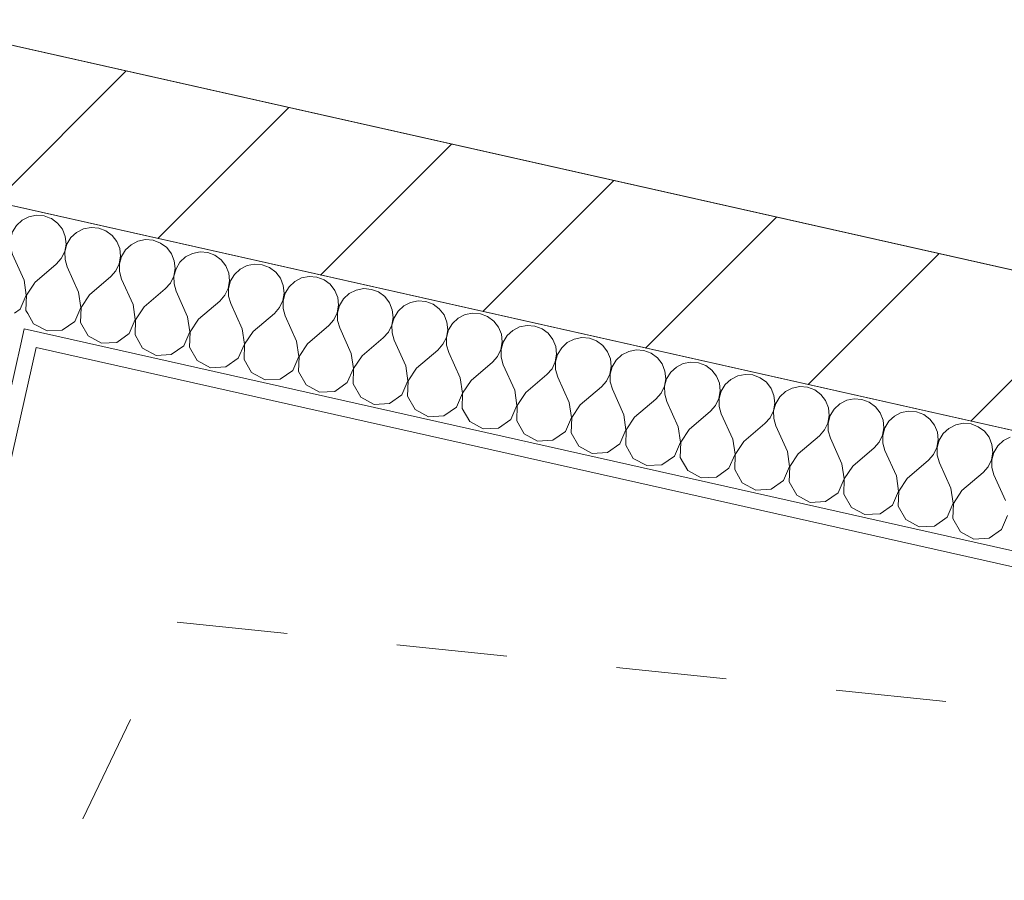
# Model space of a CAD drawing. Header units: millimetres. Extents: x -7218036 to -6934485, y 6013857 to 6210136.
# Tile 34 of 214: x -7182226 to -7180967, y 6150663 to 6151764. Entities that reach past the tile are written whole.
import ezdxf

# ---------------------------------------------------------------- set-up
doc = ezdxf.new("R2010")
doc.units = ezdxf.units.MM
doc.header["$MEASUREMENT"] = 0
doc.linetypes.add('короткая штриховая', pattern=[282.222222, 141.111111, -141.111111])
for name, color, linetype in [('S - автостоянка.АР', 7, 'Continuous'), ('АР-Стены_внешние_.АР', 7, 'Continuous'), ('АР-Чертеж-Оси_Осевые размеры.АР', 7, 'Continuous'), ('АР-Чертеж-Размеры.АР', 7, 'Continuous')]:
    doc.layers.add(name, color=color, linetype=linetype)
for name, color, linetype, lineweight in [('АР-вертикальная связь - Лифт.АР_Ном._пера__120', 7, 'Continuous', 0), ('АР-Стены_внешние_.АР_Ном._пера__1', 7, 'Continuous', 30), ('АР-Чертеж-Оси_Осевые размеры.АР_Ном._пера__1', 7, 'Continuous', 0), ('АР-Чертеж-Размеры.АР_Ном._пера__1', 7, 'Continuous', 0)]:
    doc.layers.add(name, color=color, linetype=linetype, lineweight=lineweight)
doc.styles.add('РЎР“Р•РќР•Р\xa0Р\x98Р\xa0_РЎРўР\x98Р›Р¬_1', font='GOTHIC.TTF')
doc.styles.add('РЎР“Р•РќР•Р\xa0Р\x98Р\xa0_РЎРўР\x98Р›Р¬_4', font='GOST_Common.ttf')
doc.dimstyles.new('СГЕНЕРИР_СТИЛЬ__1', dxfattribs={"dimtxt": 400, "dimasz": 332.5, "dimexe": 0.18, "dimexo": 0.0625, "dimgap": 0, "dimtad": 1, "dimdec": 0, "dimzin": 0, "dimdsep": 46, "dimtxsty": 'РЎР“Р•РќР•Р\xa0Р\x98Р\xa0_РЎРўР\x98Р›Р¬_1', "dimblk": 'ARROWHEAD_6', "dimblk1": 'ARROWHEAD_6', "dimblk2": 'ARROWHEAD_6', "dimcen": 0.09, "dimse1": 1, "dimse2": 1, "dimclrd": 7, "dimclre": 7, "dimclrt": 7, "dimazin": 0, "dimtfac": 1, "dimtdec": 4, "dimtmove": 0, "dimatfit": 3, "dimfxl": 1, "dimtolj": 1, "dimtzin": 0, "dimarcsym": 0})
doc.dimstyles.new('СГЕНЕРИР_СТИЛЬ__13', dxfattribs={"dimtxt": 300, "dimasz": 237.5, "dimexe": 0.18, "dimexo": 300000, "dimgap": 0, "dimtad": 1, "dimdec": 0, "dimzin": 0, "dimdsep": 46, "dimtxsty": 'РЎР“Р•РќР•Р\xa0Р\x98Р\xa0_РЎРўР\x98Р›Р¬_4', "dimblk": 'ARROWHEAD_6', "dimblk1": 'ARROWHEAD_6', "dimblk2": 'ARROWHEAD_6', "dimcen": 0.09, "dimclrd": 7, "dimclre": 7, "dimclrt": 7, "dimazin": 0, "dimtfac": 1, "dimtdec": 4, "dimtmove": 0, "dimatfit": 3, "dimfxl": 1, "dimtolj": 1, "dimtzin": 0, "dimarcsym": 0})
pattern_1 = [(45, (-6566190.34, 6563027.8), (-111.369318, 111.369318), [0, -105, 0, -157.5]), (110, (-6565840.34, 6563027.8), (148.001588, 53.868173), [0, -77, 0, -133])]

# ---------------------------------------------------------------- blocks, each defined once
blk = doc.blocks.new('Стена_80_6', base_point=(-7179239.7, 6150955.5))
at = {"layer": 'АР-Стены_внешние_.АР', "linetype": 'Continuous', "lineweight": 0, "true_color": 0x000000}
h = blk.add_hatch(dxfattribs=at)
h.set_pattern_fill('БЛОКИ_БЕТОННЫЕ_ЭФФЕКТИВН_7F', color=18, style=0, pattern_type=2)
h.set_pattern_definition([(45, (-6566190.34, 6562677.8), (-127.279217, 127.279217), [])])
h.paths.add_polyline_path([(-7179217.8, 6151053.1), (-7182288.9, 6151742.9), (-7182332.7, 6151547.7), (-7179261.7, 6150858)])
at = {"layer": 'АР-Стены_внешние_.АР_Ном._пера__1', "color": 7, "linetype": 'Continuous', "lineweight": 15, "flags": 128}
for points in [[(-7179217.8, 6151053.1), (-7182288.9, 6151742.9)], [(-7182332.7, 6151547.7), (-7179261.7, 6150858)]]:
    blk.add_lwpolyline(points, dxfattribs=at)
blk = doc.blocks.new('*X502', base_point=(-6566190.3, 6562677.8))
at = {"layer": 'АР-Стены_внешние_.АР_Ном._пера__1', "color": 7, "linetype": 'Continuous', "lineweight": 0}
for p, q in [((-7182324.4, 6151540.8), (-7182330.2, 6151543)), ((-7182316.5, 6151535), (-7182324.4, 6151540.8)), ((-7182310.5, 6151527.2), (-7182316.5, 6151535)), ((-7182306.8, 6151518), (-7182310.5, 6151527.2)), ((-7182292.2, 6151523.1), (-7182299.4, 6151516.4)), ((-7182283.4, 6151527.5), (-7182292.2, 6151523.1)), ((-7182273.8, 6151529.4), (-7182283.4, 6151527.5)), ((-7182264, 6151528.6), (-7182273.8, 6151529.4)), ((-7182254.7, 6151525.2), (-7182264, 6151528.6)), ((-7182246.8, 6151519.3), (-7182254.7, 6151525.2)), ((-7182305.8, 6151508.2), (-7182306.8, 6151518)), ((-7182306.3, 6151505.2), (-7182305.8, 6151508.2)), ((-7182304.6, 6151507.9), (-7182305.6, 6151504.1)), ((-7182299.4, 6151516.4), (-7182304.6, 6151507.9)), ((-7182240.8, 6151511.5), (-7182246.8, 6151519.3)), ((-7182237.1, 6151502.4), (-7182240.8, 6151511.5)), ((-7182213.8, 6151511.9), (-7182222.5, 6151507.4)), ((-7182204.1, 6151513.8), (-7182213.8, 6151511.9)), ((-7182194.3, 6151513), (-7182204.1, 6151513.8)), ((-7182187.9, 6151510.6), (-7182194.3, 6151513)), ((-7182236.1, 6151492.6), (-7182237.1, 6151502.4)), ((-7182229.8, 6151500.7), (-7182234.9, 6151492.3)), ((-7182222.5, 6151507.4), (-7182229.8, 6151500.7)), ((-7182242.1, 6151474), (-7182237.8, 6151482.8)), ((-7182237.8, 6151482.8), (-7182236.1, 6151492.6)), ((-7182234.9, 6151492.3), (-7182237.5, 6151482.8)), ((-7182237.5, 6151482.8), (-7182237.4, 6151472.9)), ((-7182248.6, 6151466.6), (-7182242.1, 6151474)), ((-7182237.4, 6151472.9), (-7182234.7, 6151463.5)), ((-7182270.2, 6151448.2), (-7182248.6, 6151466.6)), ((-7182220, 6151430.9), (-7182234.7, 6151463.5)), ((-7182217.2, 6151411.6), (-7182220, 6151430.9)), ((-7182206.8, 6151426.7), (-7182216.9, 6151411.5)), ((-7182224.9, 6151393.7), (-7182217.2, 6151411.6)), ((-7182216.9, 6151411.5), (-7182217.6, 6151392)), ((-7182232.4, 6151388.5), (-7182224.9, 6151393.7)), ((-7182217.6, 6151392), (-7182215.4, 6151388.3))]:
    blk.add_line(p, q, dxfattribs=at)
blk = doc.blocks.new('*X503', base_point=(-6566190.3, 6562677.8))
at = {"layer": 'АР-Стены_внешние_.АР_Ном._пера__1', "color": 7, "linetype": 'Continuous', "lineweight": 0}
for p, q in [((-7182185, 6151509.5), (-7182187.9, 6151510.6)), ((-7182177.1, 6151503.6), (-7182185, 6151509.5)), ((-7182171.1, 6151495.9), (-7182177.1, 6151503.6)), ((-7182167.4, 6151486.7), (-7182171.1, 6151495.9)), ((-7182144.1, 6151496.2), (-7182152.8, 6151491.8)), ((-7182134.4, 6151498.1), (-7182144.1, 6151496.2)), ((-7182124.6, 6151497.3), (-7182134.4, 6151498.1)), ((-7182115.3, 6151493.8), (-7182124.6, 6151497.3)), ((-7182166.4, 6151476.9), (-7182167.4, 6151486.7)), ((-7182160.1, 6151485.1), (-7182165.2, 6151476.6)), ((-7182152.8, 6151491.8), (-7182160.1, 6151485.1)), ((-7182107.4, 6151488), (-7182115.3, 6151493.8)), ((-7182101.4, 6151480.2), (-7182107.4, 6151488)), ((-7182168.1, 6151467.2), (-7182166.4, 6151476.9)), ((-7182165.2, 6151476.6), (-7182167.8, 6151467.1)), ((-7182097.7, 6151471.1), (-7182101.4, 6151480.2)), ((-7182096.7, 6151461.3), (-7182097.7, 6151471.1)), ((-7182083.1, 6151476.1), (-7182090.4, 6151469.4)), ((-7182074.4, 6151480.6), (-7182083.1, 6151476.1)), ((-7182064.7, 6151482.5), (-7182074.4, 6151480.6)), ((-7182054.9, 6151481.7), (-7182064.7, 6151482.5)), ((-7182045.7, 6151478.2), (-7182054.9, 6151481.7)), ((-7182037.7, 6151472.3), (-7182045.7, 6151478.2)), ((-7182031.7, 6151464.5), (-7182037.7, 6151472.3)), ((-7182178.9, 6151451), (-7182172.4, 6151458.3)), ((-7182172.4, 6151458.3), (-7182168.1, 6151467.2)), ((-7182167.8, 6151467.1), (-7182167.7, 6151457.3)), ((-7182098.4, 6151451.5), (-7182096.7, 6151461.3)), ((-7182095.5, 6151461), (-7182098.1, 6151451.5)), ((-7182090.4, 6151469.4), (-7182095.5, 6151461)), ((-7182028, 6151455.4), (-7182031.7, 6151464.5)), ((-7182013.5, 6151460.4), (-7182020.7, 6151453.7)), ((-7182004.7, 6151464.9), (-7182013.5, 6151460.4)), ((-7181995, 6151466.8), (-7182004.7, 6151464.9)), ((-7181985.2, 6151466), (-7181995, 6151466.8)), ((-7181976, 6151462.5), (-7181985.2, 6151466)), ((-7181968, 6151456.7), (-7181976, 6151462.5)), ((-7182206.1, 6151427.8), (-7182178.9, 6151451)), ((-7182167.7, 6151457.3), (-7182165, 6151447.8)), ((-7182150.3, 6151415.2), (-7182165, 6151447.8)), ((-7182102.7, 6151442.7), (-7182098.4, 6151451.5)), ((-7182098.1, 6151451.5), (-7182098, 6151441.6)), ((-7182028.7, 6151435.9), (-7182027, 6151445.6)), ((-7182025.8, 6151445.3), (-7182028.4, 6151435.8)), ((-7182027, 6151445.6), (-7182028, 6151455.4)), ((-7182020.7, 6151453.7), (-7182025.8, 6151445.3)), ((-7181962, 6151448.9), (-7181968, 6151456.7)), ((-7181958.3, 6151439.7), (-7181962, 6151448.9)), ((-7181943.8, 6151444.8), (-7181951, 6151438.1)), ((-7181935, 6151449.3), (-7181943.8, 6151444.8)), ((-7181925.3, 6151451.2), (-7181935, 6151449.3)), ((-7181915.5, 6151450.4), (-7181925.3, 6151451.2)), ((-7181906.3, 6151446.9), (-7181915.5, 6151450.4)), ((-7181898.3, 6151441), (-7181906.3, 6151446.9)), ((-7182136.4, 6151412.1), (-7182109.2, 6151435.3)), ((-7182109.2, 6151435.3), (-7182102.7, 6151442.7)), ((-7182098, 6151441.6), (-7182095.3, 6151432.2)), ((-7182080.6, 6151399.6), (-7182095.3, 6151432.2)), ((-7182033, 6151427), (-7182028.7, 6151435.9)), ((-7182028.4, 6151435.8), (-7182028.3, 6151426)), ((-7181957.3, 6151429.9), (-7181958.3, 6151439.7)), ((-7181951, 6151438.1), (-7181956.1, 6151429.7)), ((-7181892.3, 6151433.2), (-7181898.3, 6151441)), ((-7181888.7, 6151424.1), (-7181892.3, 6151433.2)), ((-7181865.3, 6151433.6), (-7181874.1, 6151429.1)), ((-7181855.6, 6151435.5), (-7181865.3, 6151433.6)), ((-7181845.8, 6151434.7), (-7181855.6, 6151435.5)), ((-7181836.6, 6151431.2), (-7181845.8, 6151434.7)), ((-7182206.1, 6151427.8), (-7182206.8, 6151426.7)), ((-7182066.7, 6151396.5), (-7182039.5, 6151419.6)), ((-7182039.5, 6151419.6), (-7182033, 6151427)), ((-7182028.3, 6151426), (-7182025.6, 6151416.5)), ((-7181963.3, 6151411.4), (-7181959, 6151420.2)), ((-7181959, 6151420.2), (-7181957.3, 6151429.9)), ((-7181956.1, 6151429.7), (-7181958.7, 6151420.2)), ((-7181958.7, 6151420.2), (-7181958.7, 6151410.3)), ((-7181887.6, 6151414.3), (-7181888.7, 6151424.1)), ((-7181881.3, 6151422.4), (-7181886.4, 6151414)), ((-7181874.1, 6151429.1), (-7181881.3, 6151422.4)), ((-7181828.7, 6151425.4), (-7181836.6, 6151431.2)), ((-7181822.6, 6151417.6), (-7181828.7, 6151425.4)), ((-7181785.9, 6151419.9), (-7181795.6, 6151418)), ((-7181776.1, 6151419), (-7181785.9, 6151419.9)), ((-7182147.5, 6151395.9), (-7182150.3, 6151415.2)), ((-7182136.4, 6151412.1), (-7182147.2, 6151395.9)), ((-7182010.9, 6151383.9), (-7182025.6, 6151416.5)), ((-7181969.8, 6151404), (-7181963.3, 6151411.4)), ((-7181958.7, 6151410.3), (-7181955.9, 6151400.9)), ((-7181889.3, 6151404.6), (-7181887.6, 6151414.3)), ((-7181886.4, 6151414), (-7181889, 6151404.5)), ((-7181819, 6151408.4), (-7181822.6, 6151417.6)), ((-7181817.9, 6151398.6), (-7181819, 6151408.4)), ((-7181804.4, 6151413.5), (-7181811.6, 6151406.8)), ((-7181795.6, 6151418), (-7181804.4, 6151413.5)), ((-7181766.9, 6151415.6), (-7181776.1, 6151419)), ((-7181759, 6151409.7), (-7181766.9, 6151415.6)), ((-7181752.9, 6151401.9), (-7181759, 6151409.7)), ((-7182155.2, 6151378), (-7182147.5, 6151395.9)), ((-7182147.2, 6151395.9), (-7182147.9, 6151376.4)), ((-7182077.8, 6151380.3), (-7182080.6, 6151399.6)), ((-7182066.7, 6151396.5), (-7182077.5, 6151380.2)), ((-7181997, 6151380.8), (-7181969.8, 6151404)), ((-7181941.2, 6151368.3), (-7181955.9, 6151400.9)), ((-7181900.1, 6151388.3), (-7181893.6, 6151395.7)), ((-7181893.6, 6151395.7), (-7181889.3, 6151404.6)), ((-7181889, 6151404.5), (-7181889, 6151394.7)), ((-7181889, 6151394.7), (-7181886.2, 6151385.2)), ((-7181819.6, 6151388.9), (-7181817.9, 6151398.6)), ((-7181816.7, 6151398.4), (-7181819.3, 6151388.9)), ((-7181811.6, 6151406.8), (-7181816.7, 6151398.4)), ((-7181749.3, 6151392.8), (-7181752.9, 6151401.9)), ((-7181734.7, 6151397.8), (-7181741.9, 6151391.1)), ((-7181725.9, 6151402.3), (-7181734.7, 6151397.8)), ((-7181716.2, 6151404.2), (-7181725.9, 6151402.3)), ((-7181706.4, 6151403.4), (-7181716.2, 6151404.2)), ((-7181697.2, 6151399.9), (-7181706.4, 6151403.4)), ((-7181689.3, 6151394.1), (-7181697.2, 6151399.9)), ((-7182215.4, 6151388.3), (-7182207.9, 6151375.1)), ((-7182008.1, 6151364.6), (-7182010.9, 6151383.9)), ((-7181927.3, 6151365.2), (-7181900.1, 6151388.3)), ((-7181871.6, 6151352.6), (-7181886.2, 6151385.2)), ((-7181823.9, 6151380.1), (-7181819.6, 6151388.9)), ((-7181819.3, 6151388.9), (-7181819.3, 6151379)), ((-7181749.9, 6151373.3), (-7181748.2, 6151383)), ((-7181747, 6151382.7), (-7181749.7, 6151373.2)), ((-7181748.2, 6151383), (-7181749.3, 6151392.8)), ((-7181741.9, 6151391.1), (-7181747, 6151382.7)), ((-7181683.2, 6151386.3), (-7181689.3, 6151394.1)), ((-7181679.6, 6151377.1), (-7181683.2, 6151386.3)), ((-7181665, 6151382.2), (-7181672.2, 6151375.5)), ((-7181656.2, 6151386.7), (-7181665, 6151382.2)), ((-7181646.5, 6151388.6), (-7181656.2, 6151386.7)), ((-7181636.7, 6151387.7), (-7181646.5, 6151388.6)), ((-7181627.5, 6151384.3), (-7181636.7, 6151387.7)), ((-7181619.6, 6151378.4), (-7181627.5, 6151384.3)), ((-7182207.9, 6151375.1), (-7182190.7, 6151365.8)), ((-7182171.2, 6151366.8), (-7182155.2, 6151378)), ((-7182147.9, 6151376.4), (-7182138.2, 6151359.4)), ((-7182085.5, 6151362.4), (-7182077.8, 6151380.3)), ((-7182077.5, 6151380.2), (-7182078.2, 6151360.7)), ((-7181997, 6151380.8), (-7182007.8, 6151364.6)), ((-7181857.6, 6151349.5), (-7181830.4, 6151372.7)), ((-7181830.4, 6151372.7), (-7181823.9, 6151380.1)), ((-7181819.3, 6151379), (-7181816.5, 6151369.6)), ((-7181801.9, 6151337), (-7181816.5, 6151369.6)), ((-7181754.2, 6151364.4), (-7181749.9, 6151373.3)), ((-7181749.7, 6151373.2), (-7181749.6, 6151363.4)), ((-7181678.5, 6151367.3), (-7181679.6, 6151377.1)), ((-7181672.2, 6151375.5), (-7181677.3, 6151367.1)), ((-7181613.5, 6151370.6), (-7181619.6, 6151378.4)), ((-7181609.9, 6151361.5), (-7181613.5, 6151370.6)), ((-7181586.5, 6151371), (-7181595.3, 6151366.5)), ((-7181576.9, 6151372.9), (-7181586.5, 6151371)), ((-7181567, 6151372.1), (-7181576.9, 6151372.9)), ((-7181557.8, 6151368.6), (-7181567, 6151372.1)), ((-7182190.7, 6151365.8), (-7182171.2, 6151366.8)), ((-7182138.2, 6151359.4), (-7182121, 6151350.1)), ((-7182101.5, 6151351.2), (-7182085.5, 6151362.4)), ((-7182078.2, 6151360.7), (-7182068.5, 6151343.8)), ((-7182015.8, 6151346.7), (-7182008.1, 6151364.6)), ((-7182007.8, 6151364.6), (-7182008.5, 6151345.1)), ((-7181938.4, 6151349), (-7181941.2, 6151368.3)), ((-7181927.3, 6151365.2), (-7181938.1, 6151348.9)), ((-7181787.9, 6151333.9), (-7181760.8, 6151357)), ((-7181760.8, 6151357), (-7181754.2, 6151364.4)), ((-7181749.6, 6151363.4), (-7181746.8, 6151353.9)), ((-7181684.5, 6151348.7), (-7181680.2, 6151357.6)), ((-7181680.2, 6151357.6), (-7181678.5, 6151367.3)), ((-7181677.3, 6151367.1), (-7181680, 6151357.6)), ((-7181680, 6151357.6), (-7181679.9, 6151347.7)), ((-7181608.9, 6151351.7), (-7181609.9, 6151361.5)), ((-7181602.5, 6151359.8), (-7181607.6, 6151351.4)), ((-7181595.3, 6151366.5), (-7181602.5, 6151359.8)), ((-7181549.9, 6151362.8), (-7181557.8, 6151368.6)), ((-7181543.9, 6151355), (-7181549.9, 6151362.8)), ((-7181507.2, 6151357.3), (-7181516.8, 6151355.3)), ((-7181497.3, 6151356.4), (-7181507.2, 6151357.3)), ((-7182121, 6151350.1), (-7182101.5, 6151351.2)), ((-7182031.8, 6151335.5), (-7182015.8, 6151346.7)), ((-7182008.5, 6151345.1), (-7181998.8, 6151328.1)), ((-7181946.2, 6151331.1), (-7181938.4, 6151349)), ((-7181938.1, 6151348.9), (-7181938.8, 6151329.4)), ((-7181868.7, 6151333.3), (-7181871.6, 6151352.6)), ((-7181857.6, 6151349.5), (-7181868.4, 6151333.3)), ((-7181732.2, 6151321.3), (-7181746.8, 6151353.9)), ((-7181691.1, 6151341.4), (-7181684.5, 6151348.7)), ((-7181679.9, 6151347.7), (-7181677.1, 6151338.3)), ((-7181610.5, 6151342), (-7181608.9, 6151351.7)), ((-7181607.6, 6151351.4), (-7181610.3, 6151341.9)), ((-7181540.2, 6151345.8), (-7181543.9, 6151355)), ((-7181539.2, 6151336), (-7181540.2, 6151345.8)), ((-7181532.8, 6151344.2), (-7181538, 6151335.8)), ((-7181525.6, 6151350.9), (-7181532.8, 6151344.2)), ((-7181516.8, 6151355.3), (-7181525.6, 6151350.9)), ((-7181488.1, 6151353), (-7181497.3, 6151356.4)), ((-7181480.2, 6151347.1), (-7181488.1, 6151353)), ((-7181474.2, 6151339.3), (-7181480.2, 6151347.1)), ((-7182068.5, 6151343.8), (-7182051.3, 6151334.4)), ((-7182051.3, 6151334.4), (-7182031.8, 6151335.5)), ((-7181876.5, 6151315.4), (-7181868.7, 6151333.3)), ((-7181868.4, 6151333.3), (-7181869.1, 6151313.8)), ((-7181799, 6151317.7), (-7181801.9, 6151337)), ((-7181787.9, 6151333.9), (-7181798.7, 6151317.6)), ((-7181718.2, 6151318.2), (-7181691.1, 6151341.4)), ((-7181662.5, 6151305.7), (-7181677.1, 6151338.3)), ((-7181621.4, 6151325.7), (-7181614.8, 6151333.1)), ((-7181614.8, 6151333.1), (-7181610.5, 6151342)), ((-7181610.3, 6151341.9), (-7181610.2, 6151332.1)), ((-7181610.2, 6151332.1), (-7181607.4, 6151322.6)), ((-7181540.9, 6151326.3), (-7181539.2, 6151336)), ((-7181538, 6151335.8), (-7181540.6, 6151326.3)), ((-7181470.5, 6151330.2), (-7181474.2, 6151339.3)), ((-7181455.9, 6151335.2), (-7181463.1, 6151328.5)), ((-7181447.1, 6151339.7), (-7181455.9, 6151335.2)), ((-7181437.5, 6151341.6), (-7181447.1, 6151339.7)), ((-7181427.6, 6151340.8), (-7181437.5, 6151341.6)), ((-7181418.4, 6151337.3), (-7181427.6, 6151340.8)), ((-7181410.5, 6151331.5), (-7181418.4, 6151337.3)), ((-7181404.5, 6151323.7), (-7181410.5, 6151331.5)), ((-7181998.8, 6151328.1), (-7181981.6, 6151318.8)), ((-7181981.6, 6151318.8), (-7181962.2, 6151319.9)), ((-7181962.2, 6151319.9), (-7181946.2, 6151331.1)), ((-7181938.8, 6151329.4), (-7181929.1, 6151312.5)), ((-7181729.3, 6151302), (-7181732.2, 6151321.3)), ((-7181648.5, 6151302.5), (-7181621.4, 6151325.7)), ((-7181592.8, 6151290), (-7181607.4, 6151322.6)), ((-7181545.1, 6151317.4), (-7181540.9, 6151326.3)), ((-7181540.6, 6151326.3), (-7181540.5, 6151316.4)), ((-7181471.2, 6151310.7), (-7181469.5, 6151320.4)), ((-7181468.3, 6151320.1), (-7181470.9, 6151310.6)), ((-7181469.5, 6151320.4), (-7181470.5, 6151330.2)), ((-7181463.1, 6151328.5), (-7181468.3, 6151320.1)), ((-7181400.8, 6151314.5), (-7181404.5, 6151323.7)), ((-7181386.2, 6151319.6), (-7181393.4, 6151312.9)), ((-7181377.4, 6151324), (-7181386.2, 6151319.6)), ((-7181367.8, 6151325.9), (-7181377.4, 6151324)), ((-7181358, 6151325.1), (-7181367.8, 6151325.9)), ((-7181348.7, 6151321.7), (-7181358, 6151325.1)), ((-7181340.8, 6151315.8), (-7181348.7, 6151321.7)), ((-7181929.1, 6151312.5), (-7181912, 6151303.1)), ((-7181892.5, 6151304.2), (-7181876.5, 6151315.4)), ((-7181869.1, 6151313.8), (-7181859.4, 6151296.8)), ((-7181806.8, 6151299.8), (-7181799, 6151317.7)), ((-7181798.7, 6151317.6), (-7181799.4, 6151298.1)), ((-7181718.2, 6151318.2), (-7181729.1, 6151302)), ((-7181578.8, 6151286.9), (-7181551.7, 6151310.1)), ((-7181551.7, 6151310.1), (-7181545.1, 6151317.4)), ((-7181540.5, 6151316.4), (-7181537.7, 6151306.9)), ((-7181523.1, 6151274.4), (-7181537.7, 6151306.9)), ((-7181475.4, 6151301.8), (-7181471.2, 6151310.7)), ((-7181470.9, 6151310.6), (-7181470.8, 6151300.8)), ((-7181399.8, 6151304.7), (-7181400.8, 6151314.5)), ((-7181393.4, 6151312.9), (-7181398.6, 6151304.4)), ((-7181334.8, 6151308), (-7181340.8, 6151315.8)), ((-7181331.1, 6151298.9), (-7181334.8, 6151308)), ((-7181307.8, 6151308.4), (-7181316.5, 6151303.9)), ((-7181298.1, 6151310.3), (-7181307.8, 6151308.4)), ((-7181288.3, 6151309.5), (-7181298.1, 6151310.3)), ((-7181279, 6151306), (-7181288.3, 6151309.5)), ((-7181912, 6151303.1), (-7181892.5, 6151304.2)), ((-7181859.4, 6151296.8), (-7181842.3, 6151287.5)), ((-7181822.8, 6151288.6), (-7181806.8, 6151299.8)), ((-7181799.4, 6151298.1), (-7181789.7, 6151281.2)), ((-7181737.1, 6151284.1), (-7181729.3, 6151302)), ((-7181729.1, 6151302), (-7181729.7, 6151282.4)), ((-7181659.6, 6151286.4), (-7181662.5, 6151305.7)), ((-7181648.5, 6151302.5), (-7181659.4, 6151286.3)), ((-7181509.2, 6151271.2), (-7181482, 6151294.4)), ((-7181482, 6151294.4), (-7181475.4, 6151301.8)), ((-7181470.8, 6151300.8), (-7181468, 6151291.3)), ((-7181405.7, 6151286.1), (-7181401.5, 6151295)), ((-7181401.5, 6151295), (-7181399.8, 6151304.7)), ((-7181398.6, 6151304.4), (-7181401.2, 6151295)), ((-7181401.2, 6151295), (-7181401.1, 6151285.1)), ((-7181330.1, 6151289.1), (-7181331.1, 6151298.9)), ((-7181323.8, 6151297.2), (-7181328.9, 6151288.8)), ((-7181316.5, 6151303.9), (-7181323.8, 6151297.2)), ((-7181271.1, 6151300.2), (-7181279, 6151306)), ((-7181265.1, 6151292.4), (-7181271.1, 6151300.2)), ((-7181228.4, 6151294.6), (-7181238.1, 6151292.7)), ((-7181218.6, 6151293.8), (-7181228.4, 6151294.6)), ((-7181209.3, 6151290.4), (-7181218.6, 6151293.8)), ((-7181842.3, 6151287.5), (-7181822.8, 6151288.6)), ((-7181789.7, 6151281.2), (-7181772.6, 6151271.8)), ((-7181753.1, 6151272.9), (-7181737.1, 6151284.1)), ((-7181729.7, 6151282.4), (-7181720, 6151265.5)), ((-7181667.4, 6151268.4), (-7181659.6, 6151286.4)), ((-7181659.4, 6151286.3), (-7181660, 6151266.8)), ((-7181589.9, 6151270.7), (-7181592.8, 6151290)), ((-7181578.8, 6151286.9), (-7181589.7, 6151270.6)), ((-7181453.4, 6151258.7), (-7181468, 6151291.3)), ((-7181412.3, 6151278.8), (-7181405.7, 6151286.1)), ((-7181401.1, 6151285.1), (-7181398.4, 6151275.6)), ((-7181331.8, 6151279.4), (-7181330.1, 6151289.1)), ((-7181328.9, 6151288.8), (-7181331.5, 6151279.3)), ((-7181261.4, 6151283.2), (-7181265.1, 6151292.4)), ((-7181260.4, 6151273.4), (-7181261.4, 6151283.2)), ((-7181254.1, 6151281.6), (-7181259.2, 6151273.1)), ((-7181246.8, 6151288.3), (-7181254.1, 6151281.6)), ((-7181238.1, 6151292.7), (-7181246.8, 6151288.3)), ((-7181201.4, 6151284.5), (-7181209.3, 6151290.4)), ((-7181195.4, 6151276.7), (-7181201.4, 6151284.5)), ((-7181772.6, 6151271.8), (-7181753.1, 6151272.9)), ((-7181597.7, 6151252.8), (-7181589.9, 6151270.7)), ((-7181589.7, 6151270.6), (-7181590.3, 6151251.1)), ((-7181520.3, 6151255.1), (-7181523.1, 6151274.4)), ((-7181509.2, 6151271.2), (-7181520, 6151255)), ((-7181439.5, 6151255.6), (-7181412.3, 6151278.8)), ((-7181383.7, 6151243.1), (-7181398.4, 6151275.6)), ((-7181342.6, 6151263.1), (-7181336.1, 6151270.5)), ((-7181336.1, 6151270.5), (-7181331.8, 6151279.4)), ((-7181331.5, 6151279.3), (-7181331.4, 6151269.4)), ((-7181331.4, 6151269.4), (-7181328.7, 6151260)), ((-7181262.1, 6151263.7), (-7181260.4, 6151273.4)), ((-7181259.2, 6151273.1), (-7181261.8, 6151263.6)), ((-7181191.7, 6151267.6), (-7181195.4, 6151276.7)), ((-7181177.1, 6151272.6), (-7181184.4, 6151265.9)), ((-7181168.4, 6151277.1), (-7181177.1, 6151272.6)), ((-7181158.7, 6151279), (-7181168.4, 6151277.1)), ((-7181148.9, 6151278.2), (-7181158.7, 6151279)), ((-7181139.7, 6151274.7), (-7181148.9, 6151278.2)), ((-7181131.7, 6151268.9), (-7181139.7, 6151274.7)), ((-7181125.7, 6151261.1), (-7181131.7, 6151268.9)), ((-7181720, 6151265.5), (-7181702.9, 6151256.2)), ((-7181702.9, 6151256.2), (-7181683.4, 6151257.3)), ((-7181683.4, 6151257.3), (-7181667.4, 6151268.4)), ((-7181660, 6151266.8), (-7181650.3, 6151249.9)), ((-7181450.6, 6151239.4), (-7181453.4, 6151258.7)), ((-7181369.8, 6151239.9), (-7181342.6, 6151263.1)), ((-7181314, 6151227.4), (-7181328.7, 6151260)), ((-7181266.4, 6151254.8), (-7181262.1, 6151263.7)), ((-7181261.8, 6151263.6), (-7181261.7, 6151253.8)), ((-7181192.4, 6151248.1), (-7181190.7, 6151257.8)), ((-7181189.5, 6151257.5), (-7181192.1, 6151248)), ((-7181190.7, 6151257.8), (-7181191.7, 6151267.6)), ((-7181184.4, 6151265.9), (-7181189.5, 6151257.5)), ((-7181122, 6151251.9), (-7181125.7, 6151261.1)), ((-7181107.5, 6151257), (-7181114.7, 6151250.3)), ((-7181098.7, 6151261.4), (-7181107.5, 6151257)), ((-7181089, 6151263.3), (-7181098.7, 6151261.4)), ((-7181079.2, 6151262.5), (-7181089, 6151263.3)), ((-7181070, 6151259.1), (-7181079.2, 6151262.5)), ((-7181062, 6151253.2), (-7181070, 6151259.1)), ((-7181650.3, 6151249.9), (-7181633.2, 6151240.5)), ((-7181613.7, 6151241.6), (-7181597.7, 6151252.8)), ((-7181590.3, 6151251.1), (-7181580.6, 6151234.2)), ((-7181528, 6151237.1), (-7181520.3, 6151255.1)), ((-7181520, 6151255), (-7181520.6, 6151235.5)), ((-7181439.5, 6151255.6), (-7181450.3, 6151239.3)), ((-7181300.1, 6151224.3), (-7181272.9, 6151247.5)), ((-7181272.9, 6151247.5), (-7181266.4, 6151254.8)), ((-7181261.7, 6151253.8), (-7181259, 6151244.3)), ((-7181244.3, 6151211.8), (-7181259, 6151244.3)), ((-7181196.7, 6151239.2), (-7181192.4, 6151248.1)), ((-7181192.1, 6151248), (-7181192, 6151238.1)), ((-7181121, 6151242.1), (-7181122, 6151251.9)), ((-7181114.7, 6151250.3), (-7181119.8, 6151241.8)), ((-7181056, 6151245.4), (-7181062, 6151253.2)), ((-7181052.3, 6151236.3), (-7181056, 6151245.4)), ((-7181029, 6151245.8), (-7181037.8, 6151241.3)), ((-7181019.3, 6151247.7), (-7181029, 6151245.8)), ((-7181009.5, 6151246.9), (-7181019.3, 6151247.7)), ((-7181000.3, 6151243.4), (-7181009.5, 6151246.9)), ((-7180992.3, 6151237.5), (-7181000.3, 6151243.4)), ((-7181633.2, 6151240.5), (-7181613.7, 6151241.6)), ((-7181580.6, 6151234.2), (-7181563.5, 6151224.9)), ((-7181544, 6151226), (-7181528, 6151237.1)), ((-7181520.6, 6151235.5), (-7181510.9, 6151218.5)), ((-7181458.3, 6151221.5), (-7181450.6, 6151239.4)), ((-7181450.3, 6151239.3), (-7181450.9, 6151219.8)), ((-7181380.9, 6151223.8), (-7181383.7, 6151243.1)), ((-7181369.8, 6151239.9), (-7181380.6, 6151223.7)), ((-7181230.4, 6151208.6), (-7181203.2, 6151231.8)), ((-7181203.2, 6151231.8), (-7181196.7, 6151239.2)), ((-7181192, 6151238.1), (-7181189.3, 6151228.7)), ((-7181127, 6151223.5), (-7181122.7, 6151232.4)), ((-7181122.7, 6151232.4), (-7181121, 6151242.1)), ((-7181119.8, 6151241.8), (-7181122.4, 6151232.3)), ((-7181122.4, 6151232.3), (-7181122.3, 6151222.5)), ((-7181051.3, 6151226.5), (-7181052.3, 6151236.3)), ((-7181045, 6151234.6), (-7181050.1, 6151226.2)), ((-7181037.8, 6151241.3), (-7181045, 6151234.6)), ((-7180986.3, 6151229.8), (-7180992.3, 6151237.5)), ((-7181563.5, 6151224.9), (-7181544, 6151226)), ((-7181510.9, 6151218.5), (-7181493.8, 6151209.2)), ((-7181474.3, 6151210.3), (-7181458.3, 6151221.5)), ((-7181450.9, 6151219.8), (-7181441.3, 6151202.9)), ((-7181388.6, 6151205.8), (-7181380.9, 6151223.8)), ((-7181380.6, 6151223.7), (-7181381.3, 6151204.2)), ((-7181311.2, 6151208.1), (-7181314, 6151227.4)), ((-7181300.1, 6151224.3), (-7181310.9, 6151208)), ((-7181174.6, 6151196.1), (-7181189.3, 6151228.7)), ((-7181133.5, 6151216.2), (-7181127, 6151223.5)), ((-7181122.3, 6151222.5), (-7181119.6, 6151213)), ((-7181053, 6151216.8), (-7181051.3, 6151226.5)), ((-7181050.1, 6151226.2), (-7181052.7, 6151216.7)), ((-7180982.7, 6151220.6), (-7180986.3, 6151229.8)), ((-7180981.6, 6151210.8), (-7180982.7, 6151220.6)), ((-7180975.3, 6151219), (-7180980.4, 6151210.5)), ((-7180968.1, 6151225.7), (-7180975.3, 6151219)), ((-7180959.3, 6151230.1), (-7180968.1, 6151225.7)), ((-7181493.8, 6151209.2), (-7181474.3, 6151210.3)), ((-7181404.6, 6151194.7), (-7181388.6, 6151205.8)), ((-7181318.9, 6151190.2), (-7181311.2, 6151208.1)), ((-7181310.9, 6151208), (-7181311.6, 6151188.5)), ((-7181241.5, 6151192.4), (-7181244.3, 6151211.8)), ((-7181230.4, 6151208.6), (-7181241.2, 6151192.4)), ((-7181160.7, 6151193), (-7181133.5, 6151216.2)), ((-7181104.9, 6151180.5), (-7181119.6, 6151213)), ((-7181063.8, 6151200.5), (-7181057.3, 6151207.9)), ((-7181057.3, 6151207.9), (-7181053, 6151216.8)), ((-7181052.7, 6151216.7), (-7181052.7, 6151206.8)), ((-7181052.7, 6151206.8), (-7181049.9, 6151197.4)), ((-7180983.3, 6151201.1), (-7180981.6, 6151210.8)), ((-7180980.4, 6151210.5), (-7180983, 6151201)), ((-7181441.3, 6151202.9), (-7181424.1, 6151193.6)), ((-7181424.1, 6151193.6), (-7181404.6, 6151194.7)), ((-7181381.3, 6151204.2), (-7181371.6, 6151187.2)), ((-7181171.8, 6151176.8), (-7181174.6, 6151196.1)), ((-7181091, 6151177.3), (-7181063.8, 6151200.5)), ((-7181035.2, 6151164.8), (-7181049.9, 6151197.4)), ((-7180987.6, 6151192.2), (-7180983.3, 6151201.1)), ((-7180983, 6151201), (-7180983, 6151191.2)), ((-7181371.6, 6151187.2), (-7181354.4, 6151177.9)), ((-7181334.9, 6151179), (-7181318.9, 6151190.2)), ((-7181311.6, 6151188.5), (-7181301.9, 6151171.6)), ((-7181249.2, 6151174.5), (-7181241.5, 6151192.4)), ((-7181241.2, 6151192.4), (-7181241.9, 6151172.9)), ((-7181160.7, 6151193), (-7181171.5, 6151176.7)), ((-7181102.1, 6151161.1), (-7181104.9, 6151180.5)), ((-7181021.3, 6151161.7), (-7180994.1, 6151184.9)), ((-7180994.1, 6151184.9), (-7180987.6, 6151192.2)), ((-7180983, 6151191.2), (-7180980.2, 6151181.7)), ((-7180965.6, 6151149.1), (-7180980.2, 6151181.7)), ((-7181354.4, 6151177.9), (-7181334.9, 6151179)), ((-7181301.9, 6151171.6), (-7181284.7, 6151162.3)), ((-7181265.2, 6151163.4), (-7181249.2, 6151174.5)), ((-7181241.9, 6151172.9), (-7181232.2, 6151155.9)), ((-7181179.5, 6151158.9), (-7181171.8, 6151176.8)), ((-7181171.5, 6151176.7), (-7181172.2, 6151157.2)), ((-7181091, 6151177.3), (-7181101.8, 6151161.1)), ((-7181284.7, 6151162.3), (-7181265.2, 6151163.4)), ((-7181232.2, 6151155.9), (-7181215, 6151146.6)), ((-7181195.5, 6151147.7), (-7181179.5, 6151158.9)), ((-7181172.2, 6151157.2), (-7181162.5, 6151140.3)), ((-7181109.8, 6151143.2), (-7181102.1, 6151161.1)), ((-7181101.8, 6151161.1), (-7181102.5, 6151141.6)), ((-7181032.4, 6151145.5), (-7181035.2, 6151164.8)), ((-7181021.3, 6151161.7), (-7181032.1, 6151145.4)), ((-7181215, 6151146.6), (-7181195.5, 6151147.7)), ((-7181125.8, 6151132.1), (-7181109.8, 6151143.2)), ((-7181040.2, 6151127.6), (-7181032.4, 6151145.5)), ((-7181032.1, 6151145.4), (-7181032.8, 6151125.9)), ((-7181162.5, 6151140.3), (-7181145.3, 6151131)), ((-7181145.3, 6151131), (-7181125.8, 6151132.1)), ((-7181102.5, 6151141.6), (-7181092.8, 6151124.6)), ((-7181092.8, 6151124.6), (-7181075.6, 6151115.3)), ((-7181056.2, 6151116.4), (-7181040.2, 6151127.6)), ((-7181032.8, 6151125.9), (-7181023.1, 6151109)), ((-7180970.5, 6151111.9), (-7180962.7, 6151129.8)), ((-7181075.6, 6151115.3), (-7181056.2, 6151116.4)), ((-7181023.1, 6151109), (-7181006, 6151099.7)), ((-7180986.5, 6151100.7), (-7180970.5, 6151111.9)), ((-7181006, 6151099.7), (-7180986.5, 6151100.7))]:
    blk.add_line(p, q, dxfattribs=at)
blk = doc.blocks.new('Стена_257_6', base_point=(-7179261.7, 6150858))
at = {"layer": 'АР-Стены_внешние_.АР', "linetype": 'Continuous', "lineweight": 0, "true_color": 0x000000}
h = blk.add_hatch(dxfattribs=at)
h.set_pattern_fill('ШТУКАТУРКА__ГИПС_01_0006', color=18, style=0, pattern_type=2)
h.set_pattern_definition(pattern_1)
h.paths.add_polyline_path([(-7182224.2, 6151349.1), (-7182204.7, 6151344.7), (-7182219.8, 6151368.6)])
h = blk.add_hatch(dxfattribs=at)
h.set_pattern_fill('ШТУКАТУРКА__ГИПС_01_0006', color=18, style=0, pattern_type=2)
h.set_pattern_definition(pattern_1)
h.paths.add_polyline_path([(-7182219.8, 6151368.6), (-7182204.7, 6151344.7), (-7182200.3, 6151364.2)])
h = blk.add_hatch(dxfattribs=at)
h.set_pattern_fill('ШТУКАТУРКА__ГИПС_01_0006', color=18, style=0, pattern_type=2)
h.set_pattern_definition(pattern_1)
h.paths.add_polyline_path([(-7179460.4, 6150748.9), (-7182200.3, 6151364.2), (-7182204.7, 6151344.7), (-7179464.8, 6150729.4)])
at = {"layer": 'АР-Стены_внешние_.АР_Ном._пера__1', "color": 7, "linetype": 'Continuous', "lineweight": 0}
for q in [(-7182224.2, 6151349.1), (-7179460.4, 6150748.9)]:
    blk.add_line((-7182219.8, 6151368.6), q, dxfattribs=at)
at = {"layer": 'АР-Стены_внешние_.АР_Ном._пера__1', "color": 7, "linetype": 'Continuous', "lineweight": 0, "flags": 128}
for points in [[(-7179408, 6150890.8), (-7182333.3, 6151547.9)], [(-7182204.7, 6151344.7), (-7179464.8, 6150729.4)]]:
    blk.add_lwpolyline(points, dxfattribs=at)
at = {"layer": 'АР-Стены_внешние_.АР', "color": 7, "lineweight": 0}
for name in ['*X502', '*X503']:
    blk.add_blockref(name, (-6566190.3, 6562677.8), dxfattribs=at)
blk = doc.blocks.new('Стена_258_6', base_point=(-7182333.3, 6151547.9))
at = {"layer": 'АР-Стены_внешние_.АР', "linetype": 'Continuous', "lineweight": 0, "true_color": 0x000000}
h = blk.add_hatch(dxfattribs=at)
h.set_pattern_fill('ШТУКАТУРКА__ГИПС_01_0006', color=18, style=0, pattern_type=2)
h.set_pattern_definition(pattern_1)
h.paths.add_polyline_path([(-7182224.2, 6151349.1), (-7182531, 6149983.1), (-7182511.5, 6149978.8), (-7182204.7, 6151344.7)])
at = {"layer": 'АР-Стены_внешние_.АР_Ном._пера__1', "color": 7, "linetype": 'Continuous', "lineweight": 0}
for p in [(-7182219.8, 6151368.6), (-7182535.4, 6149963.6)]:
    blk.add_line(p, (-7182224.2, 6151349.1), dxfattribs=at)
at = {"layer": 'АР-Стены_внешние_.АР_Ном._пера__1', "color": 7, "linetype": 'Continuous', "lineweight": 0, "flags": 128}
blk.add_lwpolyline([(-7182511.5, 6149978.8), (-7182204.7, 6151344.7)], dxfattribs=at)
blk = doc.blocks.new('*D901', base_point=(-6566190.3, 6562677.8))
at = {"layer": 'АР-Чертеж-Размеры.АР_Ном._пера__1', "color": 7, "linetype": 'Continuous', "lineweight": 0, "transparency": 16777216}
for p, q in [((-7183235.8, 6158752.7), (-7183133.1, 6159210.1)), ((-7183035.1, 6159076), (-7183333.8, 6158886.8)), ((-7183367.4, 6159022.5), (-7183184.4, 6158981.4)), ((-7183184.4, 6158981.4), (-7151474.4, 6151859.5)), ((-7151525.7, 6151630.8), (-7151423, 6152088.2)), ((-7151325, 6151954.1), (-7151623.7, 6151764.9)), ((-7151474.4, 6151859.5), (-7143307.8, 6150025.3))]:
    blk.add_line(p, q, dxfattribs=at)
at = {"layer": 'АР-Чертеж-Размеры.АР_Ном._пера__1', "color": 7, "lineweight": 0, "transparency": 16777216, "insert": (-7167885, 6155606.7), "char_height": 300, "attachment_point": 7, "rotation": 347.3417, "style": 'РЎР“Р•РќР•Р\xa0Р\x98Р\xa0_РЎРўР\x98Р›Р¬_4'}
blk.add_mtext('\\A1;{\\pql;\\fGOST Common|b0|i0|c204|p0;\\W1.000000;32\xa0500}', dxfattribs=at)
blk = doc.blocks.new('ARROWHEAD_6')
at = {"color": 0, "linetype": 'Continuous', "lineweight": 0}
for p, q in [((-0.5, -0.5), (0.5, 0.5)), ((0, 0), (-1, 0))]:
    blk.add_line(p, q, dxfattribs=at)
blk = doc.blocks.new('*D907', base_point=(-6566190.3, 6562677.8))
at = {"layer": 'АР-Чертеж-Размеры.АР_Ном._пера__1', "color": 7, "linetype": 'Continuous', "lineweight": 0, "transparency": 16777216}
for p, q in [((-7184517.2, 6153047.3), (-7200313.8, 6156595.1)), ((-7184465.9, 6153275.9), (-7184568.6, 6152818.6)), ((-7184666.6, 6152952.7), (-7184367.9, 6153141.8)), ((-7177121.4, 6151386.2), (-7184517.2, 6153047.3)), ((-7177070.1, 6151614.9), (-7177172.8, 6151157.5)), ((-7177270.8, 6151291.6), (-7176972.1, 6151480.8)), ((-7176938.5, 6151345.1), (-7177121.4, 6151386.2))]:
    blk.add_line(p, q, dxfattribs=at)
at = {"layer": 'АР-Чертеж-Размеры.АР_Ном._пера__1', "color": 7, "lineweight": 0, "transparency": 16777216, "insert": (-7181271.5, 6152379.8), "char_height": 300, "attachment_point": 7, "rotation": 347.3417, "style": 'РЎР“Р•РќР•Р\xa0Р\x98Р\xa0_РЎРўР\x98Р›Р¬_4'}
blk.add_mtext('\\A1;{\\pql;\\fGOST Common|b0|i0|c204|p0;\\W1.000000;7\xa0580}', dxfattribs=at)
blk = doc.blocks.new('*D1304', base_point=(-6566190.3, 6562677.8))
at = {"layer": 'АР-Чертеж-Оси_Осевые размеры.АР_Ном._пера__1', "color": 7, "linetype": 'Continuous', "lineweight": 0, "transparency": 16777216}
for p, q in [((-7209788.7, 6165856.5), (-7210693.8, 6161826.9)), ((-7210561.4, 6161617.8), (-7210826.2, 6162036)), ((-7211013.9, 6161898.8), (-7210373.6, 6161755)), ((-7210693.8, 6161826.9), (-7211313.9, 6159065.6)), ((-7211181.5, 6158856.6), (-7211446.3, 6159274.7)), ((-7211634.1, 6159137.6), (-7210993.8, 6158993.7)), ((-7211313.9, 6159065.6), (-7213187.5, 6150723.5))]:
    blk.add_line(p, q, dxfattribs=at)
at = {"layer": 'АР-Чертеж-Оси_Осевые размеры.АР_Ном._пера__1', "color": 7, "lineweight": 0, "transparency": 16777216, "insert": (-7211236.4, 6159776), "char_height": 400, "attachment_point": 7, "rotation": 77.3417, "style": 'РЎР“Р•РќР•Р\xa0Р\x98Р\xa0_РЎРўР\x98Р›Р¬_1'}
blk.add_mtext('\\A1;{\\pql;\\fCentury Gothic|b0|i0|c204|p0;\\W1.000000;2\xa0830}', dxfattribs=at)
blk = doc.blocks.new('*D1305', base_point=(-6566190.3, 6562677.8))
at = {"layer": 'АР-Чертеж-Оси_Осевые размеры.АР_Ном._пера__1', "color": 7, "linetype": 'Continuous', "lineweight": 0, "transparency": 16777216}
for p, q in [((-7211181.5, 6158856.6), (-7211446.3, 6159274.7)), ((-7211313.9, 6159065.6), (-7213187.5, 6150723.5)), ((-7213055.1, 6150514.4), (-7213319.9, 6150932.6)), ((-7213507.7, 6150795.4), (-7212867.4, 6150651.6)), ((-7213187.5, 6150723.5), (-7214816.8, 6143469.2))]:
    blk.add_line(p, q, dxfattribs=at)
at = {"layer": 'АР-Чертеж-Оси_Осевые размеры.АР_Ном._пера__1', "color": 7, "lineweight": 0, "transparency": 16777216, "insert": (-7212483.2, 6154224.3), "char_height": 400, "attachment_point": 7, "rotation": 77.3417, "style": 'РЎР“Р•РќР•Р\xa0Р\x98Р\xa0_РЎРўР\x98Р›Р¬_1'}
blk.add_mtext('\\A1;{\\pql;\\fCentury Gothic|b0|i0|c204|p0;\\W1.000000;8\xa0550}', dxfattribs=at)
blk = doc.blocks.new('*D1306', base_point=(-6566190.3, 6562677.8))
at = {"layer": 'АР-Чертеж-Оси_Осевые размеры.АР_Ном._пера__1', "color": 7, "linetype": 'Continuous', "lineweight": 0, "transparency": 16777216}
for p, q in [((-7213055.1, 6150514.4), (-7213319.9, 6150932.6)), ((-7213187.5, 6150723.5), (-7214816.8, 6143469.2)), ((-7214949.2, 6143678.3), (-7214684.4, 6143260.1)), ((-7215136.9, 6143541.1), (-7214496.6, 6143397.3)), ((-7214816.8, 6143469.2), (-7214874.3, 6143213))]:
    blk.add_line(p, q, dxfattribs=at)
at = {"layer": 'АР-Чертеж-Оси_Осевые размеры.АР_Ном._пера__1', "color": 7, "lineweight": 0, "transparency": 16777216, "insert": (-7214234.7, 6146426.1), "char_height": 400, "attachment_point": 7, "rotation": 77.3417, "style": 'РЎР“Р•РќР•Р\xa0Р\x98Р\xa0_РЎРўР\x98Р›Р¬_1'}
blk.add_mtext('\\A1;{\\pql;\\fCentury Gothic|b0|i0|c204|p0;\\W1.000000;7\xa0435}', dxfattribs=at)

msp = doc.modelspace()

# ---------------------------------------------------------------- linework, layer by layer
at = {"layer": 'S - автостоянка.АР', "color": 254, "linetype": 'Continuous', "lineweight": 0, "true_color": 0xd6d6d6, "flags": 128}
msp.add_lwpolyline([(-7206784.4, 6158495.8), (-7199536.2, 6140140.4), (-7197843, 6139760), (-7197645.7, 6140638.1), (-7197240.7, 6140547.1), (-7197437.9, 6139669.1), (-7193696.1, 6138828.5), (-7192236.1, 6145328.8), (-7191992.3, 6145274), (-7191992.6, 6145272.7), (-7186723.9, 6144089.4), (-7186174.8, 6146531.4), (-7186175.4, 6146531.6), (-7185815.9, 6148132), (-7183473, 6147605.8), (-7182908.7, 6150118.2), (-7182531.6, 6151797.3), (-7179215.5, 6151052.6), (-7179163, 6151286.5), (-7178921.4, 6151232.2), (-7179514.2, 6148592.9), (-7177833.6, 6148215.4)], dxfattribs=at)
at = {"layer": 'АР-вертикальная связь - Лифт.АР_Ном._пера__120', "color": 7, "linetype": 'короткая штриховая', "lineweight": 0}
msp.add_lwpolyline([(-7182511.5, 6149978.8), (-7182024.2, 6150993.6), (-7179464.8, 6150729.4)], dxfattribs=at)

# ---------------------------------------------------------------- block references
at = {"layer": 'АР-Стены_внешние_.АР', "color": 7, "lineweight": 0}
for name, p in [('Стена_80_6', (-7179239.7, 6150955.5)), ('Стена_257_6', (-7179261.7, 6150858)), ('Стена_258_6', (-7182333.3, 6151547.9))]:
    msp.add_blockref(name, p, dxfattribs=at)

# ---------------------------------------------------------------- dimensions: what is measured, and where the dimension line sits
at = {"layer": 'АР-Чертеж-Оси_Осевые размеры.АР', "color": 7, "linetype": 'Continuous', "lineweight": 0}
for base, p1, p2, picture, middle in [((-7211313.9, 6159065.6), (-7213412.7, 6162437.5), (-7132164.6, 6141289.1), '*D1304', (-7211281.1, 6160489.3)), ((-7213187.5, 6150723.5), (-7132164.6, 6141289.1), (-7134038.2, 6132946.9), '*D1305', (-7212528, 6154937.6)), ((-7214816.8, 6143469.2), (-7134038.2, 6132946.9), (-7215540, 6143631.6), '*D1306', (-7214279.5, 6147139.4))]:
    dim = msp.add_linear_dim(base=base, p1=p1, p2=p2, angle=257.3417, dimstyle='СГЕНЕРИР_СТИЛЬ__1', dxfattribs=at)
    dim.commit()
    dim.dimension.update_dxf_attribs({"geometry": picture, "text_midpoint": middle, "dimtype": 160, "text_rotation": 77.3417})
at = {"layer": 'АР-Чертеж-Размеры.АР', "color": 7, "linetype": 'Continuous', "lineweight": 0}
for base, p1, p2, angle, picture, middle in [((-7151474.4, 6151859.5), (-7182599.8, 6161584.6), (-7150889.7, 6154462.7), 347.3417, '*D901', (-7167238.7, 6155615.3)), ((-7184517.2, 6153047.3), (-7177229.8, 6150903.8), (-7184517.2, 6153047.3), 167.3417, '*D907', (-7180736.5, 6152413.4))]:
    dim = msp.add_linear_dim(base=base, p1=p1, p2=p2, angle=angle, dimstyle='СГЕНЕРИР_СТИЛЬ__13', dxfattribs=at)
    dim.commit()
    dim.dimension.update_dxf_attribs({"geometry": picture, "text_midpoint": middle, "dimtype": 160, "text_rotation": 347.3417})

doc.saveas('drawing.dxf')
